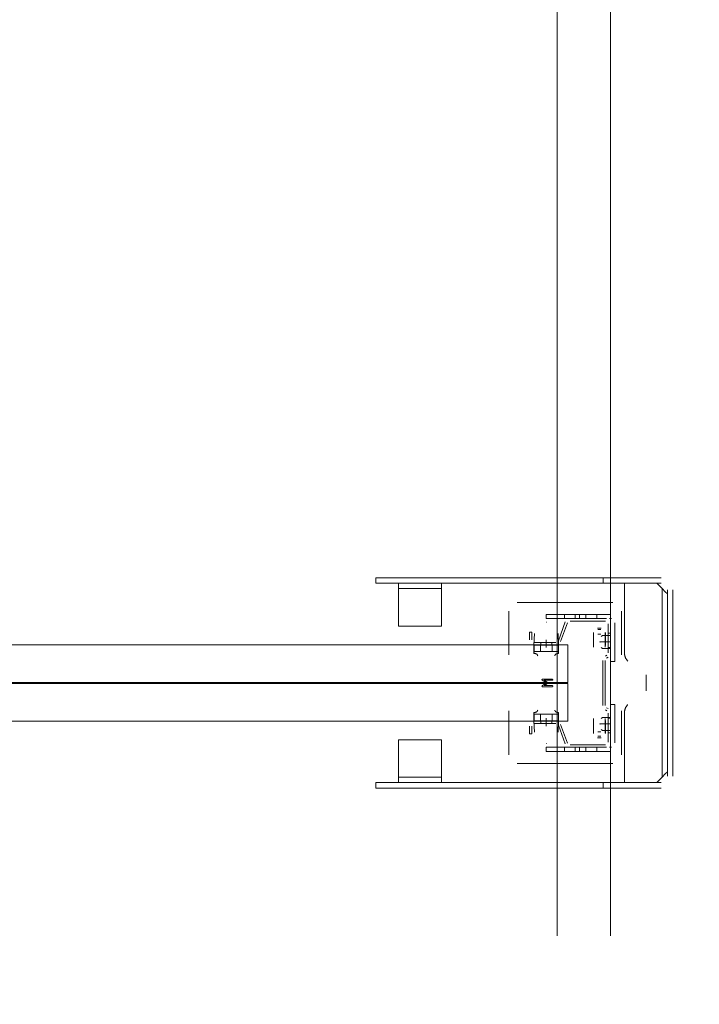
# Model space of a CAD drawing. Header units: millimetres. Extents: x -12989 to 357906, y -50379 to 30884.
# Tile 177 of 256: x 17341 to 17975, y 3251 to 4170. Entities that reach past the tile are written whole.
import ezdxf

# ---------------------------------------------------------------- set-up
doc = ezdxf.new("R2010")
doc.units = ezdxf.units.MM
doc.header["$MEASUREMENT"] = 0
doc.linetypes.add('MITTE2', pattern=[112.5, 75, -12.5, 12.5, -12.5])
doc.layers.add('Nowe_A_WYM_ZEWNETRZNE', color=7, linetype='Continuous')
for name, color, linetype, lineweight in [('Nowe_A_WYM_ZEWNETRZNE_Nr_pióra__1', 7, 'Continuous', 13), ('Nowe_A_WYM_ZEWNETRZNE_Nr_pióra__45', 7, 'Continuous', 15), ('Nowe_A_WYM_ZEWNETRZNE_Nr_pióra__85', 7, 'Continuous', 13), ('Nowe_REGAŁY_Nr_pióra__18', 9, 'Continuous', 13)]:
    doc.layers.add(name, color=color, linetype=linetype, lineweight=lineweight)
doc.styles.add('STYL_AUTOMATYCZNY_3', font='arial.ttf')
doc.dimstyles.new('STYL_AUTOMATYCZNY__1', dxfattribs={"dimtxt": 139.999998, "dimasz": 71.25, "dimexe": 0.18, "dimexo": 0.0625, "dimgap": 0, "dimtad": 1, "dimtih": 1, "dimtoh": 1, "dimdec": 0, "dimlfac": 0.1, "dimzin": 0, "dimdsep": 46, "dimtxsty": 'STYL_AUTOMATYCZNY_3', "dimblk": 'ARROWHEAD_6', "dimblk1": 'ARROWHEAD_6', "dimblk2": 'ARROWHEAD_6', "dimcen": 0.09, "dimse1": 1, "dimse2": 1, "dimclrd": 7, "dimclre": 7, "dimclrt": 7, "dimadec": 0, "dimazin": 0, "dimtfac": 1, "dimtdec": 4, "dimtmove": 0, "dimatfit": 3, "dimfxl": 0, "dimtolj": 1, "dimtzin": 0, "dimarcsym": 0})
doc.dimstyles.new('STYL_AUTOMATYCZNY__2', dxfattribs={"dimtxt": 139.999998, "dimasz": 71.25, "dimexe": 0.18, "dimexo": 0.0625, "dimgap": 0, "dimtad": 1, "dimdec": 0, "dimlfac": 0.1, "dimzin": 0, "dimdsep": 46, "dimtxsty": 'STYL_AUTOMATYCZNY_3', "dimblk": 'ARROWHEAD_6', "dimblk1": 'ARROWHEAD_6', "dimblk2": 'ARROWHEAD_6', "dimcen": 0.09, "dimse1": 1, "dimse2": 1, "dimclrd": 7, "dimclre": 7, "dimclrt": 7, "dimadec": 0, "dimazin": 0, "dimtfac": 1, "dimtdec": 4, "dimtmove": 0, "dimatfit": 3, "dimfxl": 0, "dimtolj": 1, "dimtzin": 0, "dimarcsym": 0})

# ---------------------------------------------------------------- blocks, each defined once
blk = doc.blocks.new('*D267')
at = {"layer": 'Nowe_A_WYM_ZEWNETRZNE_Nr_pióra__45', "color": 7, "linetype": 'Continuous', "lineweight": 15}
for p, q in [((-1341.01, 187.5), (-1266.01, 112.5)), ((-1341.01, 37.5), (-1266.01, -37.5))]:
    blk.add_line(p, q, dxfattribs=at)
at = {"layer": 'Nowe_A_WYM_ZEWNETRZNE_Nr_pióra__85', "color": 7, "linetype": 'Continuous', "lineweight": 13}
for p, q in [((-1303.51, 150), (-1303.51, 6849.85)), ((-1233.2, 150), (-1373.83, 150)), ((-1303.51, 0), (-1303.51, 150)), ((-1233.2, 0), (-1373.83, 0)), ((-1303.51, -56.25), (-1303.51, 0))]:
    blk.add_line(p, q, dxfattribs=at)
at = {"layer": 'Nowe_A_WYM_ZEWNETRZNE_Nr_pióra__1', "color": 7, "lineweight": 13, "insert": (-1331.51, -251.06), "char_height": 140, "attachment_point": 7, "rotation": 90, "style": 'STYL_AUTOMATYCZNY_3'}
blk.add_mtext('\\A1;{\\pql;\\fArial|b0|i0|c238|p0;\\W1.000000;15}', dxfattribs=at)
blk = doc.blocks.new('ARROWHEAD_6')
at = {"color": 0, "linetype": 'Continuous', "lineweight": 0}
for p, q in [((-0.5, -0.5), (0.5, 0.5)), ((0, 0), (-1, 0))]:
    blk.add_line(p, q, dxfattribs=at)
blk = doc.blocks.new('*D268')
at = {"layer": 'Nowe_A_WYM_ZEWNETRZNE_Nr_pióra__45', "color": 7, "linetype": 'Continuous', "lineweight": 15}
blk.add_line((-1341.01, 187.5), (-1266.01, 112.5), dxfattribs=at)
at = {"layer": 'Nowe_A_WYM_ZEWNETRZNE_Nr_pióra__85', "color": 7, "linetype": 'Continuous', "lineweight": 13}
blk.add_line((-1303.51, 150), (-1303.51, 6849.85), dxfattribs=at)
blk = doc.blocks.new('*D269')
at = {"layer": 'Nowe_A_WYM_ZEWNETRZNE_Nr_pióra__45', "color": 7, "linetype": 'Continuous', "lineweight": 15}
for p, q in [((-1341.01, 6887.35), (-1266.01, 6812.35)), ((-1341.01, 187.5), (-1266.01, 112.5))]:
    blk.add_line(p, q, dxfattribs=at)
at = {"layer": 'Nowe_A_WYM_ZEWNETRZNE_Nr_pióra__85', "color": 7, "linetype": 'Continuous', "lineweight": 13}
for p, q in [((-1233.2, 6849.85), (-1373.83, 6849.85)), ((-1303.51, 150), (-1303.51, 6849.85))]:
    blk.add_line(p, q, dxfattribs=at)
at = {"layer": 'Nowe_A_WYM_ZEWNETRZNE_Nr_pióra__1', "color": 7, "lineweight": 13, "char_height": 140, "attachment_point": 7, "rotation": 90, "style": 'STYL_AUTOMATYCZNY_3'}
for s, insert in [('\\A1;{\\pql;\\fArial|b0|i0|c238|p0;\\W1.000000;15}', (-1331.51, 6598.78)), ('\\A1;{\\pql;\\fArial|b0|i0|c238|p0;\\W1.000000;670}', (-1331.51, 3232.97))]:
    blk.add_mtext(s, dxfattribs=dict(at, insert=insert))
blk = doc.blocks.new('*D325')
at = {"layer": 'Nowe_A_WYM_ZEWNETRZNE_Nr_pióra__45', "color": 7, "linetype": 'Continuous', "lineweight": 15}
for p, q in [((5753.24, -1542.08), (5678.24, -1617.08)), ((36387.5, -1542.08), (36312.5, -1617.08))]:
    blk.add_line(p, q, dxfattribs=at)
at = {"layer": 'Nowe_A_WYM_ZEWNETRZNE_Nr_pióra__85', "color": 7, "linetype": 'Continuous', "lineweight": 13}
for p, q in [((5715.74, -1649.9), (5715.74, -1509.27)), ((36350, -1649.9), (36350, -1509.27)), ((5715.74, -1579.58), (36350, -1579.58))]:
    blk.add_line(p, q, dxfattribs=at)
at = {"layer": 'Nowe_A_WYM_ZEWNETRZNE_Nr_pióra__1', "color": 7, "lineweight": 13, "char_height": 140, "attachment_point": 7, "style": 'STYL_AUTOMATYCZNY_3'}
for s, insert in [('\\A1;{\\pql;\\fArial|b0|i0|c238|p0;\\W1.000000;3\xa0063}', (20685.85, -1551.58)), ('\\A1;{\\pql;\\fArial|b0|i0|c238|p0;\\W1.000000;15}', (36098.94, -1551.58))]:
    blk.add_mtext(s, dxfattribs=dict(at, insert=insert))
blk = doc.blocks.new('*D327')
at = {"layer": 'Nowe_A_WYM_ZEWNETRZNE_Nr_pióra__45', "color": 7, "linetype": 'Continuous', "lineweight": 15}
for p, q in [((36387.5, -1542.08), (36312.5, -1617.08)), ((36462.5, -1617.08), (36537.5, -1542.08))]:
    blk.add_line(p, q, dxfattribs=at)
at = {"layer": 'Nowe_A_WYM_ZEWNETRZNE_Nr_pióra__85', "color": 7, "linetype": 'Continuous', "lineweight": 13}
for p, q in [((36350, -1649.9), (36350, -1509.27)), ((36500, -1649.9), (36500, -1509.27)), ((5715.74, -1579.58), (36350, -1579.58)), ((36350, -1579.58), (36500, -1579.58)), ((36500, -1579.58), (36556.25, -1579.58))]:
    blk.add_line(p, q, dxfattribs=at)

msp = doc.modelspace()

# ---------------------------------------------------------------- linework, layer by layer
at = {"layer": 'Nowe_REGAŁY_Nr_pióra__18', "color": 9, "linetype": 'Continuous', "lineweight": 13}
for p, q in [((17842, 3314.99), (17842, 5706.99)), ((17892, 3314.99), (17892, 5706.99)), ((17672.98, 3643.99), (17672.98, 3648.99)), ((17939, 3648.99), (17672.98, 3648.99)), ((17884.98, 3648.99), (17884.98, 3643.99)), ((17939, 3643.99), (17672.98, 3643.99)), ((17694.18, 3643.99), (17694.18, 3641.99)), ((17694.18, 3638.99), (17694.18, 3641.99)), ((17694.18, 3638.99), (17734.18, 3638.99)), ((17694.18, 3638.99), (17694.18, 3632.99)), ((17734.18, 3641.99), (17734.18, 3643.99)), ((17734.18, 3641.99), (17734.18, 3638.99)), ((17734.18, 3632.99), (17734.18, 3638.99)), ((17905, 3643.99), (17905, 3578.49)), ((17935, 3643.99), (17940, 3638.99)), ((17943, 3635.99), (17940, 3638.99)), ((17940, 3638.99), (17940, 3463.19)), ((17945, 3463.99), (17945, 3637.99)), ((17950, 3463.99), (17950, 3637.99)), ((17694.18, 3632.99), (17694.18, 3606.99)), ((17734.18, 3606.99), (17734.18, 3632.99)), ((17943, 3635.99), (17945, 3633.99)), ((17805, 3625.99), (17894, 3625.99)), ((17805, 3625.99), (17894, 3625.99)), ((17797, 3577.14), (17797, 3617.99)), ((17797, 3577.14), (17797, 3617.99)), ((17892, 3614.99), (17832, 3614.99)), ((17832, 3610.99), (17832, 3614.99)), ((17832, 3610.99), (17888, 3610.99)), ((17849, 3610.99), (17849, 3614.99)), ((17854.13, 3610.99), (17887.25, 3610.99)), ((17854.13, 3610.99), (17887.25, 3610.99)), ((17859, 3610.99), (17859, 3614.99)), ((17863, 3610.99), (17863, 3614.99)), ((17869, 3610.99), (17869, 3614.99)), ((17879, 3610.99), (17879, 3614.99)), ((17892.9, 3610.99), (17891.1, 3610.99)), ((17892.9, 3610.99), (17891.1, 3610.99)), ((17892, 3610.09), (17892, 3611.89)), ((17892, 3610.09), (17892, 3611.89)), ((17902, 3617.99), (17902, 3577.14)), ((17902, 3617.99), (17902, 3577.14)), ((17694.18, 3603.99), (17694.18, 3606.99)), ((17694.18, 3603.99), (17734.18, 3603.99)), ((17734.18, 3606.99), (17734.18, 3603.99)), ((17831.77, 3607.54), (17832.23, 3607.54)), ((17831.77, 3607.54), (17832.23, 3607.54)), ((17843.3, 3590.38), (17849.66, 3607.86)), ((17843.3, 3590.38), (17849.66, 3607.86)), ((17851.78, 3607.09), (17845.41, 3589.61)), ((17851.78, 3607.09), (17845.41, 3589.61)), ((17887.25, 3608.74), (17854.13, 3608.74)), ((17887.25, 3608.74), (17854.13, 3608.74)), ((17879.9, 3602.11), (17883.1, 3602.11)), ((17879.9, 3602.11), (17883.1, 3602.11)), ((17880, 3600.74), (17883, 3600.74)), ((17880, 3600.74), (17883, 3600.74)), ((17889.75, 3579.03), (17889.75, 3606.24)), ((17889.75, 3579.03), (17889.75, 3606.24)), ((17892, 3606.99), (17892, 3570.99)), ((17892, 3606.24), (17892, 3579.03)), ((17892, 3606.24), (17892, 3579.03)), ((17896, 3570.99), (17896, 3606.99)), ((17816.25, 3598.49), (17818.5, 3598.49)), ((17816.25, 3591.24), (17816.25, 3598.49)), ((17816.25, 3598.49), (17818.5, 3598.49)), ((17816.25, 3591.24), (17816.25, 3598.49)), ((17818.5, 3598.49), (17818.5, 3591.24)), ((17818.5, 3598.49), (17818.5, 3591.24)), ((17820.5, 3586.25), (17820.88, 3597.02)), ((17820.5, 3586.25), (17820.88, 3597.02)), ((17843.12, 3597.02), (17843.5, 3586.25)), ((17843.12, 3597.02), (17843.5, 3586.25)), ((17875.9, 3585.91), (17875.9, 3598.11)), ((17875.9, 3585.91), (17875.9, 3598.11)), ((17876, 3597.91), (17876, 3593.67)), ((17876, 3597.91), (17876, 3593.67)), ((17876, 3587.09), (17876, 3593.67)), ((17876, 3587.09), (17876, 3593.67)), ((17880, 3596.5), (17883, 3596.5)), ((17880, 3596.5), (17883, 3596.5)), ((17883.08, 3594.3), (17884.45, 3595.29)), ((17892, 3595.29), (17884.45, 3595.29)), ((17887, 3593.67), (17887, 3597.91)), ((17887, 3593.67), (17887, 3597.91)), ((17887, 3593.67), (17887, 3587.09)), ((17887, 3593.67), (17887, 3587.09)), ((17887.1, 3598.11), (17887.1, 3585.91)), ((17887.1, 3598.11), (17887.1, 3585.91)), ((17889.75, 3597.49), (17892, 3597.49)), ((17889.75, 3597.49), (17892, 3597.49)), ((17820.49, 3579.74), (17820.49, 3586.25)), ((17820.49, 3586.25), (17820.5, 3586.25)), ((17820.49, 3579.74), (17820.49, 3586.25)), ((17820.49, 3586.25), (17820.5, 3586.25)), ((17820.53, 3582.01), (17820.53, 3578.55)), ((17820.53, 3582.01), (17820.53, 3578.55)), ((17820.64, 3580.45), (17820.64, 3586.25)), ((17821.05, 3586.25), (17820.64, 3586.25)), ((17820.64, 3580.45), (17820.64, 3586.25)), ((17821.05, 3586.25), (17820.64, 3586.25)), ((17821, 3588.74), (17840.95, 3588.74)), ((17821, 3588.74), (17840.95, 3588.74)), ((17840.95, 3586.49), (17821, 3586.49)), ((17840.95, 3586.49), (17821, 3586.49)), ((17821.05, 3586.25), (17831.94, 3586.25)), ((17821.05, 3586.25), (17831.94, 3586.25)), ((17826.5, 3586.25), (17826.5, 3580.25)), ((17826.5, 3586.25), (17826.5, 3580.25)), ((17826.85, 3586.49), (17826.85, 3588.74)), ((17826.85, 3586.49), (17826.85, 3588.74)), ((17832.06, 3586.25), (17831.94, 3586.25)), ((17832.06, 3586.25), (17831.94, 3586.25)), ((17832.06, 3586.25), (17842.95, 3586.25)), ((17832.06, 3586.25), (17842.95, 3586.25)), ((17837.15, 3586.49), (17837.15, 3588.74)), ((17837.15, 3586.49), (17837.15, 3588.74)), ((17837.5, 3586.25), (17837.5, 3580.25)), ((17837.5, 3586.25), (17837.5, 3580.25)), ((17843.36, 3586.25), (17842.95, 3586.25)), ((17843.36, 3586.25), (17842.95, 3586.25)), ((17843.36, 3586.25), (17843.36, 3580.45)), ((17843.36, 3586.25), (17843.36, 3580.45)), ((17843.47, 3578.56), (17843.47, 3582.02)), ((17843.47, 3578.56), (17843.47, 3582.02)), ((17843.5, 3586.25), (17843.51, 3586.25)), ((17843.5, 3586.25), (17843.51, 3586.25)), ((17843.51, 3586.25), (17843.51, 3579.75)), ((17843.51, 3586.25), (17843.51, 3579.75)), ((17875.99, 3585.91), (17875.9, 3585.91)), ((17875.99, 3585.91), (17875.9, 3585.91)), ((17875.99, 3584.25), (17875.99, 3585.91)), ((17875.99, 3584.25), (17875.99, 3585.91)), ((17876, 3584.25), (17875.99, 3584.25)), ((17876, 3584.25), (17875.99, 3584.25)), ((17876, 3584.26), (17876, 3587.09)), ((17876, 3584.26), (17876, 3587.09)), ((17876, 3584.26), (17876, 3584.25)), ((17876, 3584.26), (17876, 3584.25)), ((17882.13, 3589.88), (17882.13, 3588.6)), ((17884.45, 3583.19), (17883.08, 3584.18)), ((17892.03, 3589.24), (17883.18, 3589.24)), ((17892, 3583.19), (17884.45, 3583.19)), ((17887, 3584.26), (17887, 3587.09)), ((17887, 3584.26), (17887, 3587.09)), ((17887, 3584.25), (17887, 3584.26)), ((17887, 3584.25), (17887, 3584.26)), ((17887.01, 3584.25), (17887, 3584.25)), ((17887.01, 3584.25), (17887, 3584.25)), ((17887.01, 3585.91), (17887.01, 3584.25)), ((17887.1, 3585.91), (17887.01, 3585.91)), ((17887.01, 3585.91), (17887.01, 3584.25)), ((17887.1, 3585.91), (17887.01, 3585.91)), ((17892, 3583.99), (17889.75, 3583.99)), ((17892, 3583.99), (17889.75, 3583.99)), ((17892, 3583.49), (17889.75, 3583.49)), ((17892, 3583.49), (17889.75, 3583.49)), ((17821.05, 3580.25), (17820.64, 3580.25)), ((17821.05, 3580.25), (17820.64, 3580.25)), ((17831.94, 3580.25), (17821.05, 3580.25)), ((17831.94, 3580.25), (17821.05, 3580.25)), ((17832.06, 3580.25), (17831.94, 3580.25)), ((17832.06, 3580.25), (17831.94, 3580.25)), ((17842.95, 3580.25), (17832.06, 3580.25)), ((17842.95, 3580.25), (17832.06, 3580.25)), ((17843.36, 3580.25), (17842.95, 3580.25)), ((17843.36, 3580.25), (17842.95, 3580.25)), ((17887.12, 3576.07), (17888.5, 3576.87)), ((17887.12, 3576.07), (17888.5, 3576.87)), ((17889.62, 3574.92), (17888.25, 3574.12)), ((17889.62, 3574.92), (17888.25, 3574.12)), ((17884.75, 3530.02), (17884.75, 3571.96)), ((17884.75, 3530.02), (17884.75, 3571.96)), ((17887, 3571.96), (17887, 3530.02)), ((17887, 3571.96), (17887, 3530.02)), ((17896, 3570.99), (17892, 3570.99)), ((17828.5, 3554.49), (17837.5, 3554.49)), ((17828.5, 3554.49), (17837.5, 3554.49)), ((17925, 3558.59), (17925, 3543.59)), ((17832.09, 3550.99), (17828.22, 3553.56)), ((17832.09, 3550.99), (17828.22, 3553.56)), ((17828.25, 3548.43), (17832.09, 3550.99)), ((17828.25, 3548.43), (17832.09, 3550.99)), ((17837.5, 3547.49), (17828.5, 3547.49)), ((17837.5, 3547.49), (17828.5, 3547.49)), ((17830.14, 3553.48), (17833.19, 3551.45)), ((17837.5, 3553.48), (17830.14, 3553.48)), ((17830.14, 3553.48), (17833.19, 3551.45)), ((17837.5, 3553.48), (17830.14, 3553.48)), ((17833.19, 3550.52), (17830.14, 3548.49)), ((17833.19, 3550.52), (17830.14, 3548.49)), ((17830.14, 3548.49), (17837.5, 3548.49)), ((17830.14, 3548.49), (17837.5, 3548.49)), ((17888.25, 3527.85), (17889.62, 3527.06)), ((17888.25, 3527.85), (17889.62, 3527.06)), ((17892, 3494.99), (17892, 3530.99)), ((17896, 3530.99), (17892, 3530.99)), ((17896, 3530.99), (17896, 3494.99)), ((17797, 3483.99), (17797, 3524.84)), ((17797, 3483.99), (17797, 3524.84)), ((17820.49, 3515.73), (17820.49, 3522.24)), ((17820.49, 3515.73), (17820.49, 3522.24)), ((17820.64, 3521.73), (17820.64, 3515.73)), ((17821.05, 3521.73), (17820.64, 3521.73)), ((17820.64, 3521.73), (17820.64, 3515.73)), ((17821.05, 3521.73), (17820.64, 3521.73)), ((17821.05, 3521.73), (17831.94, 3521.73)), ((17821.05, 3521.73), (17831.94, 3521.73)), ((17826.5, 3515.73), (17826.5, 3521.73)), ((17826.5, 3515.73), (17826.5, 3521.73)), ((17832.06, 3521.73), (17831.94, 3521.73)), ((17832.06, 3521.73), (17831.94, 3521.73)), ((17832.06, 3521.73), (17842.95, 3521.73)), ((17832.06, 3521.73), (17842.95, 3521.73)), ((17837.5, 3515.73), (17837.5, 3521.73)), ((17837.5, 3515.73), (17837.5, 3521.73)), ((17843.36, 3521.73), (17842.95, 3521.73)), ((17843.36, 3521.73), (17842.95, 3521.73)), ((17843.36, 3521.53), (17843.36, 3515.73)), ((17843.36, 3521.53), (17843.36, 3515.73)), ((17843.47, 3519.96), (17843.47, 3523.42)), ((17843.47, 3519.96), (17843.47, 3523.42)), ((17843.51, 3522.23), (17843.51, 3515.73)), ((17843.51, 3522.23), (17843.51, 3515.73)), ((17875.99, 3516.06), (17875.99, 3517.73)), ((17875.99, 3517.73), (17876, 3517.73)), ((17875.99, 3516.06), (17875.99, 3517.73)), ((17875.99, 3517.73), (17876, 3517.73)), ((17876, 3517.73), (17876, 3517.72)), ((17876, 3517.73), (17876, 3517.72)), ((17876, 3517.72), (17876, 3514.89)), ((17876, 3517.72), (17876, 3514.89)), ((17884.45, 3518.79), (17883.08, 3517.8)), ((17892, 3518.79), (17884.45, 3518.79)), ((17887, 3517.73), (17887.01, 3517.73)), ((17887, 3517.72), (17887, 3517.73)), ((17887, 3517.73), (17887.01, 3517.73)), ((17887, 3517.72), (17887, 3517.73)), ((17887, 3517.72), (17887, 3514.89)), ((17887, 3517.72), (17887, 3514.89)), ((17887.01, 3517.73), (17887.01, 3516.06)), ((17887.01, 3517.73), (17887.01, 3516.06)), ((17888.5, 3525.11), (17887.12, 3525.91)), ((17888.5, 3525.11), (17887.12, 3525.91)), ((17889.75, 3495.74), (17889.75, 3522.95)), ((17889.75, 3495.74), (17889.75, 3522.95)), ((17889.75, 3518.49), (17892, 3518.49)), ((17889.75, 3518.49), (17892, 3518.49)), ((17889.75, 3517.99), (17892, 3517.99)), ((17889.75, 3517.99), (17892, 3517.99)), ((17892, 3522.95), (17892, 3495.74)), ((17892, 3522.95), (17892, 3495.74)), ((17902, 3524.84), (17902, 3483.99)), ((17902, 3524.84), (17902, 3483.99)), ((17905, 3523.59), (17905, 3458.19)), ((17816.25, 3503.49), (17816.25, 3510.74)), ((17816.25, 3503.49), (17816.25, 3510.74)), ((17818.5, 3510.74), (17818.5, 3503.49)), ((17818.5, 3510.74), (17818.5, 3503.49)), ((17820.5, 3515.73), (17820.49, 3515.73)), ((17820.5, 3515.73), (17820.49, 3515.73)), ((17820.88, 3504.96), (17820.5, 3515.73)), ((17820.88, 3504.96), (17820.5, 3515.73)), ((17821.05, 3515.73), (17820.64, 3515.73)), ((17821.05, 3515.73), (17820.64, 3515.73)), ((17821, 3515.49), (17840.95, 3515.49)), ((17821, 3515.49), (17840.95, 3515.49)), ((17840.95, 3513.24), (17821, 3513.24)), ((17840.95, 3513.24), (17821, 3513.24)), ((17831.94, 3515.73), (17821.05, 3515.73)), ((17831.94, 3515.73), (17821.05, 3515.73)), ((17826.85, 3513.24), (17826.85, 3515.49)), ((17826.85, 3513.24), (17826.85, 3515.49)), ((17832.06, 3515.73), (17831.94, 3515.73)), ((17832.06, 3515.73), (17831.94, 3515.73)), ((17842.95, 3515.73), (17832.06, 3515.73)), ((17842.95, 3515.73), (17832.06, 3515.73)), ((17837.15, 3513.24), (17837.15, 3515.49)), ((17837.15, 3513.24), (17837.15, 3515.49)), ((17843.36, 3515.73), (17842.95, 3515.73)), ((17843.36, 3515.73), (17842.95, 3515.73)), ((17843.5, 3515.73), (17843.12, 3504.96)), ((17843.5, 3515.73), (17843.12, 3504.96)), ((17849.66, 3494.11), (17843.3, 3511.59)), ((17849.66, 3494.11), (17843.3, 3511.59)), ((17843.51, 3515.73), (17843.5, 3515.73)), ((17843.51, 3515.73), (17843.5, 3515.73)), ((17845.41, 3512.36), (17851.78, 3494.88)), ((17845.41, 3512.36), (17851.78, 3494.88)), ((17875.9, 3503.86), (17875.9, 3516.06)), ((17875.9, 3516.06), (17875.99, 3516.06)), ((17875.9, 3503.86), (17875.9, 3516.06)), ((17875.9, 3516.06), (17875.99, 3516.06)), ((17876, 3514.89), (17876, 3508.31)), ((17876, 3514.89), (17876, 3508.31)), ((17876, 3508.31), (17876, 3504.06)), ((17876, 3508.31), (17876, 3504.06)), ((17882.13, 3512.1), (17882.13, 3513.38)), ((17892.03, 3512.74), (17883.18, 3512.74)), ((17887, 3508.31), (17887, 3514.89)), ((17887, 3508.31), (17887, 3514.89)), ((17887, 3504.06), (17887, 3508.31)), ((17887, 3504.06), (17887, 3508.31)), ((17887.01, 3516.06), (17887.1, 3516.06)), ((17887.01, 3516.06), (17887.1, 3516.06)), ((17887.1, 3516.06), (17887.1, 3503.86)), ((17887.1, 3516.06), (17887.1, 3503.86)), ((17818.5, 3503.49), (17816.25, 3503.49)), ((17818.5, 3503.49), (17816.25, 3503.49)), ((17883.1, 3499.86), (17879.9, 3499.86)), ((17883.1, 3499.86), (17879.9, 3499.86)), ((17880, 3505.48), (17883, 3505.48)), ((17880, 3505.48), (17883, 3505.48)), ((17880, 3501.24), (17883, 3501.24)), ((17880, 3501.24), (17883, 3501.24)), ((17883.08, 3507.68), (17884.45, 3506.69)), ((17892, 3506.69), (17884.45, 3506.69)), ((17892, 3504.49), (17889.75, 3504.49)), ((17892, 3504.49), (17889.75, 3504.49)), ((17694.18, 3494.99), (17694.18, 3497.99)), ((17734.18, 3497.99), (17694.18, 3497.99)), ((17694.18, 3494.99), (17694.18, 3468.99)), ((17734.18, 3497.99), (17734.18, 3494.99)), ((17734.18, 3468.99), (17734.18, 3494.99)), ((17832.23, 3494.44), (17831.77, 3494.44)), ((17832.23, 3494.44), (17831.77, 3494.44)), ((17832, 3490.99), (17888, 3490.99)), ((17832, 3490.99), (17832, 3486.99)), ((17849, 3490.99), (17849, 3486.99)), ((17854.13, 3493.24), (17887.25, 3493.24)), ((17854.13, 3493.24), (17887.25, 3493.24)), ((17887.25, 3490.99), (17854.13, 3490.99)), ((17887.25, 3490.99), (17854.13, 3490.99)), ((17859, 3490.99), (17859, 3486.99)), ((17863, 3490.99), (17863, 3486.99)), ((17869, 3490.99), (17869, 3486.99)), ((17879, 3490.99), (17879, 3486.99)), ((17892.9, 3490.99), (17891.1, 3490.99)), ((17892.9, 3490.99), (17891.1, 3490.99)), ((17892, 3490.09), (17892, 3491.89)), ((17892, 3490.09), (17892, 3491.89)), ((17892, 3486.99), (17832, 3486.99)), ((17894, 3475.99), (17805, 3475.99)), ((17894, 3475.99), (17805, 3475.99)), ((17694.18, 3468.99), (17694.18, 3462.99)), ((17694.18, 3459.99), (17694.18, 3462.99)), ((17734.18, 3462.99), (17694.18, 3462.99)), ((17734.18, 3462.99), (17734.18, 3468.99)), ((17734.18, 3462.99), (17734.18, 3459.99)), ((17940, 3463.19), (17935, 3458.19)), ((17940, 3463.19), (17943, 3466.19)), ((17945, 3468.19), (17943, 3466.19)), ((17672.98, 3457.99), (17672.98, 3452.99)), ((17672.98, 3457.99), (17939, 3457.99)), ((17694.18, 3459.99), (17694.18, 3457.99)), ((17734.18, 3457.99), (17734.18, 3459.99)), ((17884.98, 3457.99), (17884.98, 3452.99)), ((17908, 3458.19), (17905, 3458.19)), ((17908, 3458.19), (17934, 3458.19)), ((17934, 3458.19), (17935, 3458.19)), ((17939, 3452.99), (17672.98, 3452.99))]:
    msp.add_line(p, q, dxfattribs=at)
at = {"layer": 'Nowe_REGAŁY_Nr_pióra__18', "color": 9, "linetype": 'MITTE2', "lineweight": 13}
for p, q in [((17832, 3583.99), (17832, 3591.24)), ((17832, 3583.99), (17832, 3591.24)), ((17832, 3510.74), (17832, 3517.99)), ((17832, 3510.74), (17832, 3517.99))]:
    msp.add_line(p, q, dxfattribs=at)
at = {"layer": 'Nowe_REGAŁY_Nr_pióra__18', "color": 9, "linetype": 'Continuous', "lineweight": 13}
for points in [[(16832, 3551.49), (16832, 3586.49), (17852, 3586.49), (17852, 3551.49)], [(16832, 3551.49), (16832, 3586.49), (17852, 3586.49), (17852, 3551.49)], [(16832, 3515.49), (16832, 3550.49), (17852, 3550.49), (17852, 3515.49)], [(16832, 3515.49), (16832, 3550.49), (17852, 3550.49), (17852, 3515.49)]]:
    msp.add_lwpolyline(points, close=True, dxfattribs=at)
at = {"layer": 'Nowe_REGAŁY_Nr_pióra__18', "color": 9, "linetype": 'Continuous', "lineweight": 13, "flags": 128}
for points in [[(17820.64, 3586.25), (17820.63, 3586.22), (17820.62, 3586.18), (17820.62, 3586.12), (17820.61, 3586.05), (17820.61, 3585.96), (17820.6, 3585.86), (17820.59, 3585.74), (17820.59, 3585.61), (17820.58, 3585.46), (17820.58, 3585.3), (17820.57, 3585.13), (17820.57, 3584.94), (17820.57, 3584.73), (17820.56, 3584.51), (17820.56, 3584.28), (17820.55, 3584.04), (17820.55, 3583.78), (17820.54, 3583.51), (17820.54, 3583.23), (17820.54, 3582.94), (17820.53, 3582.64), (17820.53, 3582.33), (17820.53, 3582.01)], [(17820.64, 3586.25), (17820.63, 3586.22), (17820.62, 3586.18), (17820.62, 3586.12), (17820.61, 3586.05), (17820.61, 3585.96), (17820.6, 3585.86), (17820.59, 3585.74), (17820.59, 3585.61), (17820.58, 3585.46), (17820.58, 3585.3), (17820.57, 3585.13), (17820.57, 3584.94), (17820.57, 3584.73), (17820.56, 3584.51), (17820.56, 3584.28), (17820.55, 3584.04), (17820.55, 3583.78), (17820.54, 3583.51), (17820.54, 3583.23), (17820.54, 3582.94), (17820.53, 3582.64), (17820.53, 3582.33), (17820.53, 3582.01)], [(17843.36, 3586.25), (17843.37, 3586.22), (17843.38, 3586.18), (17843.38, 3586.12), (17843.39, 3586.05), (17843.39, 3585.97), (17843.4, 3585.86), (17843.4, 3585.75), (17843.41, 3585.61), (17843.42, 3585.47), (17843.42, 3585.31), (17843.43, 3585.13), (17843.43, 3584.94), (17843.43, 3584.74), (17843.44, 3584.52), (17843.44, 3584.29), (17843.45, 3584.05), (17843.45, 3583.79), (17843.46, 3583.52), (17843.46, 3583.24), (17843.46, 3582.96), (17843.47, 3582.65), (17843.47, 3582.34), (17843.47, 3582.02)], [(17843.36, 3586.25), (17843.37, 3586.22), (17843.38, 3586.18), (17843.38, 3586.12), (17843.39, 3586.05), (17843.39, 3585.97), (17843.4, 3585.86), (17843.4, 3585.75), (17843.41, 3585.61), (17843.42, 3585.47), (17843.42, 3585.31), (17843.43, 3585.13), (17843.43, 3584.94), (17843.43, 3584.74), (17843.44, 3584.52), (17843.44, 3584.29), (17843.45, 3584.05), (17843.45, 3583.79), (17843.46, 3583.52), (17843.46, 3583.24), (17843.46, 3582.96), (17843.47, 3582.65), (17843.47, 3582.34), (17843.47, 3582.02)], [(17820.53, 3578.55), (17820.53, 3578.68), (17820.53, 3578.81), (17820.54, 3578.93), (17820.54, 3579.04), (17820.54, 3579.16), (17820.55, 3579.26), (17820.55, 3579.36), (17820.56, 3579.46), (17820.56, 3579.55), (17820.57, 3579.64), (17820.57, 3579.72), (17820.57, 3579.8), (17820.58, 3579.87), (17820.58, 3579.94), (17820.59, 3579.99), (17820.59, 3580.05), (17820.6, 3580.09), (17820.61, 3580.14), (17820.61, 3580.17), (17820.62, 3580.2), (17820.62, 3580.22), (17820.63, 3580.24), (17820.63, 3580.25)], [(17820.53, 3578.55), (17820.53, 3578.68), (17820.53, 3578.81), (17820.54, 3578.93), (17820.54, 3579.04), (17820.54, 3579.16), (17820.55, 3579.26), (17820.55, 3579.36), (17820.56, 3579.46), (17820.56, 3579.55), (17820.57, 3579.64), (17820.57, 3579.72), (17820.57, 3579.8), (17820.58, 3579.87), (17820.58, 3579.94), (17820.59, 3579.99), (17820.59, 3580.05), (17820.6, 3580.09), (17820.61, 3580.14), (17820.61, 3580.17), (17820.62, 3580.2), (17820.62, 3580.22), (17820.63, 3580.24), (17820.63, 3580.25)], [(17820.53, 3578.55), (17820.75, 3578.55), (17820.98, 3578.53), (17821.2, 3578.51), (17821.42, 3578.48), (17821.64, 3578.44), (17821.85, 3578.39), (17822.06, 3578.33), (17822.26, 3578.27), (17822.45, 3578.2), (17822.63, 3578.11), (17822.81, 3578.02), (17822.97, 3577.92), (17823.13, 3577.82), (17823.27, 3577.7), (17823.4, 3577.58), (17823.52, 3577.45), (17823.63, 3577.32), (17823.72, 3577.18), (17823.8, 3577.03), (17823.87, 3576.88), (17823.92, 3576.72), (17823.96, 3576.57), (17823.98, 3576.41), (17823.99, 3576.25)], [(17820.53, 3578.55), (17820.75, 3578.55), (17820.98, 3578.53), (17821.2, 3578.51), (17821.42, 3578.48), (17821.64, 3578.44), (17821.85, 3578.39), (17822.06, 3578.33), (17822.26, 3578.27), (17822.45, 3578.2), (17822.63, 3578.11), (17822.81, 3578.02), (17822.97, 3577.92), (17823.13, 3577.82), (17823.27, 3577.7), (17823.4, 3577.58), (17823.52, 3577.45), (17823.63, 3577.32), (17823.72, 3577.18), (17823.8, 3577.03), (17823.87, 3576.88), (17823.92, 3576.72), (17823.96, 3576.57), (17823.98, 3576.41), (17823.99, 3576.25)], [(17840, 3576.25), (17840.01, 3576.41), (17840.03, 3576.57), (17840.07, 3576.73), (17840.12, 3576.88), (17840.18, 3577.03), (17840.26, 3577.18), (17840.36, 3577.32), (17840.46, 3577.46), (17840.58, 3577.59), (17840.72, 3577.71), (17840.86, 3577.82), (17841.02, 3577.93), (17841.18, 3578.03), (17841.36, 3578.12), (17841.54, 3578.2), (17841.74, 3578.28), (17841.94, 3578.34), (17842.14, 3578.4), (17842.36, 3578.45), (17842.57, 3578.49), (17842.79, 3578.52), (17843.02, 3578.54), (17843.25, 3578.55), (17843.47, 3578.56)], [(17840, 3576.25), (17840.01, 3576.41), (17840.03, 3576.57), (17840.07, 3576.73), (17840.12, 3576.88), (17840.18, 3577.03), (17840.26, 3577.18), (17840.36, 3577.32), (17840.46, 3577.46), (17840.58, 3577.59), (17840.72, 3577.71), (17840.86, 3577.82), (17841.02, 3577.93), (17841.18, 3578.03), (17841.36, 3578.12), (17841.54, 3578.2), (17841.74, 3578.28), (17841.94, 3578.34), (17842.14, 3578.4), (17842.36, 3578.45), (17842.57, 3578.49), (17842.79, 3578.52), (17843.02, 3578.54), (17843.25, 3578.55), (17843.47, 3578.56)], [(17843.47, 3578.56), (17843.47, 3578.69), (17843.47, 3578.81), (17843.46, 3578.93), (17843.46, 3579.05), (17843.46, 3579.16), (17843.45, 3579.27), (17843.45, 3579.37), (17843.44, 3579.47), (17843.44, 3579.56), (17843.43, 3579.64), (17843.43, 3579.73), (17843.43, 3579.8), (17843.42, 3579.87), (17843.42, 3579.94), (17843.41, 3580), (17843.4, 3580.05), (17843.4, 3580.1), (17843.39, 3580.14), (17843.39, 3580.17), (17843.38, 3580.2), (17843.38, 3580.22), (17843.37, 3580.24), (17843.37, 3580.25)], [(17843.47, 3578.56), (17843.47, 3578.69), (17843.47, 3578.81), (17843.46, 3578.93), (17843.46, 3579.05), (17843.46, 3579.16), (17843.45, 3579.27), (17843.45, 3579.37), (17843.44, 3579.47), (17843.44, 3579.56), (17843.43, 3579.64), (17843.43, 3579.73), (17843.43, 3579.8), (17843.42, 3579.87), (17843.42, 3579.94), (17843.41, 3580), (17843.4, 3580.05), (17843.4, 3580.1), (17843.39, 3580.14), (17843.39, 3580.17), (17843.38, 3580.2), (17843.38, 3580.22), (17843.37, 3580.24), (17843.37, 3580.25)], [(17905, 3578.59), (17905, 3578.28), (17905.02, 3577.97), (17905.04, 3577.66), (17905.08, 3577.34), (17905.13, 3577.02), (17905.18, 3576.71), (17905.25, 3576.39), (17905.32, 3576.07), (17905.41, 3575.75), (17905.51, 3575.44), (17905.62, 3575.12), (17905.74, 3574.81), (17905.87, 3574.51), (17906.01, 3574.2), (17906.17, 3573.9), (17906.33, 3573.61), (17906.5, 3573.32), (17906.69, 3573.03), (17906.88, 3572.75), (17907.08, 3572.48), (17907.3, 3572.21), (17907.52, 3571.95), (17907.76, 3571.7), (17908, 3571.45)], [(17828, 3553.99), (17828, 3554.03), (17828, 3554.07), (17828.01, 3554.1), (17828.01, 3554.14), (17828.02, 3554.17), (17828.03, 3554.2), (17828.04, 3554.24), (17828.06, 3554.26), (17828.07, 3554.29), (17828.09, 3554.32), (17828.11, 3554.34), (17828.13, 3554.36), (17828.15, 3554.38), (17828.17, 3554.4), (17828.2, 3554.42), (17828.22, 3554.43), (17828.25, 3554.44), (17828.28, 3554.46), (17828.31, 3554.46), (17828.35, 3554.47), (17828.38, 3554.48), (17828.42, 3554.48), (17828.46, 3554.49), (17828.5, 3554.49)], [(17828, 3553.99), (17828, 3554.03), (17828, 3554.07), (17828.01, 3554.1), (17828.01, 3554.14), (17828.02, 3554.17), (17828.03, 3554.2), (17828.04, 3554.24), (17828.06, 3554.26), (17828.07, 3554.29), (17828.09, 3554.32), (17828.11, 3554.34), (17828.13, 3554.36), (17828.15, 3554.38), (17828.17, 3554.4), (17828.2, 3554.42), (17828.22, 3554.43), (17828.25, 3554.44), (17828.28, 3554.46), (17828.31, 3554.46), (17828.35, 3554.47), (17828.38, 3554.48), (17828.42, 3554.48), (17828.46, 3554.49), (17828.5, 3554.49)], [(17837.5, 3554.49), (17837.54, 3554.49), (17837.58, 3554.48), (17837.62, 3554.48), (17837.65, 3554.47), (17837.69, 3554.46), (17837.72, 3554.46), (17837.75, 3554.44), (17837.78, 3554.43), (17837.8, 3554.42), (17837.83, 3554.4), (17837.85, 3554.38), (17837.87, 3554.36), (17837.89, 3554.34), (17837.91, 3554.32), (17837.93, 3554.29), (17837.94, 3554.26), (17837.96, 3554.24), (17837.97, 3554.2), (17837.98, 3554.17), (17837.99, 3554.14), (17837.99, 3554.1), (17838, 3554.07), (17838, 3554.03), (17838, 3553.99)], [(17837.5, 3554.49), (17837.54, 3554.49), (17837.58, 3554.48), (17837.62, 3554.48), (17837.65, 3554.47), (17837.69, 3554.46), (17837.72, 3554.46), (17837.75, 3554.44), (17837.78, 3554.43), (17837.8, 3554.42), (17837.83, 3554.4), (17837.85, 3554.38), (17837.87, 3554.36), (17837.89, 3554.34), (17837.91, 3554.32), (17837.93, 3554.29), (17837.94, 3554.26), (17837.96, 3554.24), (17837.97, 3554.2), (17837.98, 3554.17), (17837.99, 3554.14), (17837.99, 3554.1), (17838, 3554.07), (17838, 3554.03), (17838, 3553.99)], [(17828.22, 3553.56), (17828.2, 3553.57), (17828.19, 3553.58), (17828.17, 3553.6), (17828.15, 3553.61), (17828.14, 3553.63), (17828.13, 3553.64), (17828.11, 3553.66), (17828.1, 3553.67), (17828.09, 3553.69), (17828.08, 3553.71), (17828.07, 3553.72), (17828.06, 3553.74), (17828.05, 3553.76), (17828.04, 3553.78), (17828.03, 3553.8), (17828.02, 3553.81), (17828.02, 3553.83), (17828.01, 3553.85), (17828.01, 3553.88), (17828.01, 3553.9), (17828, 3553.92), (17828, 3553.94), (17828, 3553.96), (17828, 3553.99)], [(17828.22, 3553.56), (17828.2, 3553.57), (17828.19, 3553.58), (17828.17, 3553.6), (17828.15, 3553.61), (17828.14, 3553.63), (17828.13, 3553.64), (17828.11, 3553.66), (17828.1, 3553.67), (17828.09, 3553.69), (17828.08, 3553.71), (17828.07, 3553.72), (17828.06, 3553.74), (17828.05, 3553.76), (17828.04, 3553.78), (17828.03, 3553.8), (17828.02, 3553.81), (17828.02, 3553.83), (17828.01, 3553.85), (17828.01, 3553.88), (17828.01, 3553.9), (17828, 3553.92), (17828, 3553.94), (17828, 3553.96), (17828, 3553.99)], [(17828, 3547.99), (17828, 3548.02), (17828, 3548.04), (17828, 3548.06), (17828.01, 3548.08), (17828.01, 3548.1), (17828.02, 3548.12), (17828.02, 3548.14), (17828.03, 3548.16), (17828.04, 3548.18), (17828.04, 3548.2), (17828.05, 3548.22), (17828.06, 3548.24), (17828.07, 3548.25), (17828.09, 3548.27), (17828.1, 3548.29), (17828.11, 3548.31), (17828.13, 3548.32), (17828.14, 3548.34), (17828.16, 3548.36), (17828.17, 3548.37), (17828.19, 3548.39), (17828.21, 3548.4), (17828.23, 3548.42), (17828.25, 3548.43)], [(17828, 3547.99), (17828, 3548.02), (17828, 3548.04), (17828, 3548.06), (17828.01, 3548.08), (17828.01, 3548.1), (17828.02, 3548.12), (17828.02, 3548.14), (17828.03, 3548.16), (17828.04, 3548.18), (17828.04, 3548.2), (17828.05, 3548.22), (17828.06, 3548.24), (17828.07, 3548.25), (17828.09, 3548.27), (17828.1, 3548.29), (17828.11, 3548.31), (17828.13, 3548.32), (17828.14, 3548.34), (17828.16, 3548.36), (17828.17, 3548.37), (17828.19, 3548.39), (17828.21, 3548.4), (17828.23, 3548.42), (17828.25, 3548.43)], [(17828.5, 3547.49), (17828.46, 3547.49), (17828.42, 3547.5), (17828.38, 3547.5), (17828.35, 3547.51), (17828.31, 3547.51), (17828.28, 3547.52), (17828.25, 3547.53), (17828.22, 3547.55), (17828.2, 3547.56), (17828.17, 3547.58), (17828.15, 3547.6), (17828.13, 3547.62), (17828.11, 3547.64), (17828.09, 3547.66), (17828.07, 3547.69), (17828.06, 3547.71), (17828.04, 3547.74), (17828.03, 3547.77), (17828.02, 3547.81), (17828.01, 3547.84), (17828.01, 3547.88), (17828, 3547.91), (17828, 3547.95), (17828, 3547.99)], [(17828.5, 3547.49), (17828.46, 3547.49), (17828.42, 3547.5), (17828.38, 3547.5), (17828.35, 3547.51), (17828.31, 3547.51), (17828.28, 3547.52), (17828.25, 3547.53), (17828.22, 3547.55), (17828.2, 3547.56), (17828.17, 3547.58), (17828.15, 3547.6), (17828.13, 3547.62), (17828.11, 3547.64), (17828.09, 3547.66), (17828.07, 3547.69), (17828.06, 3547.71), (17828.04, 3547.74), (17828.03, 3547.77), (17828.02, 3547.81), (17828.01, 3547.84), (17828.01, 3547.88), (17828, 3547.91), (17828, 3547.95), (17828, 3547.99)], [(17833.19, 3551.45), (17833.22, 3551.44), (17833.24, 3551.42), (17833.27, 3551.4), (17833.29, 3551.38), (17833.31, 3551.37), (17833.33, 3551.35), (17833.35, 3551.33), (17833.36, 3551.31), (17833.38, 3551.29), (17833.4, 3551.27), (17833.41, 3551.25), (17833.42, 3551.24), (17833.44, 3551.22), (17833.45, 3551.2), (17833.46, 3551.18), (17833.47, 3551.16), (17833.47, 3551.14), (17833.48, 3551.12), (17833.49, 3551.1), (17833.49, 3551.07), (17833.5, 3551.05), (17833.5, 3551.03), (17833.5, 3551.01), (17833.5, 3550.99)], [(17833.19, 3551.45), (17833.22, 3551.44), (17833.24, 3551.42), (17833.27, 3551.4), (17833.29, 3551.38), (17833.31, 3551.37), (17833.33, 3551.35), (17833.35, 3551.33), (17833.36, 3551.31), (17833.38, 3551.29), (17833.4, 3551.27), (17833.41, 3551.25), (17833.42, 3551.24), (17833.44, 3551.22), (17833.45, 3551.2), (17833.46, 3551.18), (17833.47, 3551.16), (17833.47, 3551.14), (17833.48, 3551.12), (17833.49, 3551.1), (17833.49, 3551.07), (17833.5, 3551.05), (17833.5, 3551.03), (17833.5, 3551.01), (17833.5, 3550.99)], [(17833.5, 3550.99), (17833.5, 3550.97), (17833.5, 3550.95), (17833.5, 3550.92), (17833.49, 3550.9), (17833.49, 3550.88), (17833.48, 3550.86), (17833.47, 3550.84), (17833.47, 3550.82), (17833.46, 3550.8), (17833.45, 3550.78), (17833.44, 3550.76), (17833.42, 3550.74), (17833.41, 3550.72), (17833.4, 3550.7), (17833.38, 3550.68), (17833.36, 3550.66), (17833.35, 3550.64), (17833.33, 3550.62), (17833.31, 3550.6), (17833.29, 3550.59), (17833.27, 3550.57), (17833.24, 3550.55), (17833.22, 3550.53), (17833.19, 3550.52)], [(17833.5, 3550.99), (17833.5, 3550.97), (17833.5, 3550.95), (17833.5, 3550.92), (17833.49, 3550.9), (17833.49, 3550.88), (17833.48, 3550.86), (17833.47, 3550.84), (17833.47, 3550.82), (17833.46, 3550.8), (17833.45, 3550.78), (17833.44, 3550.76), (17833.42, 3550.74), (17833.41, 3550.72), (17833.4, 3550.7), (17833.38, 3550.68), (17833.36, 3550.66), (17833.35, 3550.64), (17833.33, 3550.62), (17833.31, 3550.6), (17833.29, 3550.59), (17833.27, 3550.57), (17833.24, 3550.55), (17833.22, 3550.53), (17833.19, 3550.52)], [(17838, 3553.99), (17838, 3553.94), (17838, 3553.91), (17837.99, 3553.87), (17837.99, 3553.83), (17837.98, 3553.8), (17837.97, 3553.77), (17837.96, 3553.74), (17837.94, 3553.71), (17837.93, 3553.68), (17837.91, 3553.66), (17837.89, 3553.63), (17837.87, 3553.61), (17837.85, 3553.59), (17837.83, 3553.57), (17837.8, 3553.56), (17837.78, 3553.54), (17837.75, 3553.53), (17837.72, 3553.52), (17837.69, 3553.51), (17837.65, 3553.5), (17837.62, 3553.49), (17837.58, 3553.49), (17837.54, 3553.49), (17837.5, 3553.48)], [(17838, 3553.99), (17838, 3553.94), (17838, 3553.91), (17837.99, 3553.87), (17837.99, 3553.83), (17837.98, 3553.8), (17837.97, 3553.77), (17837.96, 3553.74), (17837.94, 3553.71), (17837.93, 3553.68), (17837.91, 3553.66), (17837.89, 3553.63), (17837.87, 3553.61), (17837.85, 3553.59), (17837.83, 3553.57), (17837.8, 3553.56), (17837.78, 3553.54), (17837.75, 3553.53), (17837.72, 3553.52), (17837.69, 3553.51), (17837.65, 3553.5), (17837.62, 3553.49), (17837.58, 3553.49), (17837.54, 3553.49), (17837.5, 3553.48)], [(17837.5, 3548.49), (17837.54, 3548.49), (17837.58, 3548.49), (17837.62, 3548.49), (17837.65, 3548.48), (17837.69, 3548.47), (17837.72, 3548.46), (17837.75, 3548.45), (17837.78, 3548.44), (17837.8, 3548.42), (17837.83, 3548.41), (17837.85, 3548.39), (17837.87, 3548.37), (17837.89, 3548.35), (17837.91, 3548.32), (17837.93, 3548.3), (17837.94, 3548.27), (17837.96, 3548.24), (17837.97, 3548.21), (17837.98, 3548.18), (17837.99, 3548.15), (17837.99, 3548.11), (17838, 3548.07), (17838, 3548.03), (17838, 3547.99)], [(17837.5, 3548.49), (17837.54, 3548.49), (17837.58, 3548.49), (17837.62, 3548.49), (17837.65, 3548.48), (17837.69, 3548.47), (17837.72, 3548.46), (17837.75, 3548.45), (17837.78, 3548.44), (17837.8, 3548.42), (17837.83, 3548.41), (17837.85, 3548.39), (17837.87, 3548.37), (17837.89, 3548.35), (17837.91, 3548.32), (17837.93, 3548.3), (17837.94, 3548.27), (17837.96, 3548.24), (17837.97, 3548.21), (17837.98, 3548.18), (17837.99, 3548.15), (17837.99, 3548.11), (17838, 3548.07), (17838, 3548.03), (17838, 3547.99)], [(17838, 3547.99), (17838, 3547.95), (17838, 3547.91), (17837.99, 3547.88), (17837.99, 3547.84), (17837.98, 3547.81), (17837.97, 3547.77), (17837.96, 3547.74), (17837.94, 3547.71), (17837.93, 3547.69), (17837.91, 3547.66), (17837.89, 3547.64), (17837.87, 3547.62), (17837.85, 3547.6), (17837.83, 3547.58), (17837.8, 3547.56), (17837.78, 3547.55), (17837.75, 3547.53), (17837.72, 3547.52), (17837.69, 3547.51), (17837.65, 3547.51), (17837.62, 3547.5), (17837.58, 3547.5), (17837.54, 3547.49), (17837.5, 3547.49)], [(17838, 3547.99), (17838, 3547.95), (17838, 3547.91), (17837.99, 3547.88), (17837.99, 3547.84), (17837.98, 3547.81), (17837.97, 3547.77), (17837.96, 3547.74), (17837.94, 3547.71), (17837.93, 3547.69), (17837.91, 3547.66), (17837.89, 3547.64), (17837.87, 3547.62), (17837.85, 3547.6), (17837.83, 3547.58), (17837.8, 3547.56), (17837.78, 3547.55), (17837.75, 3547.53), (17837.72, 3547.52), (17837.69, 3547.51), (17837.65, 3547.51), (17837.62, 3547.5), (17837.58, 3547.5), (17837.54, 3547.49), (17837.5, 3547.49)], [(17908, 3530.73), (17907.76, 3530.48), (17907.52, 3530.23), (17907.3, 3529.97), (17907.08, 3529.7), (17906.88, 3529.43), (17906.69, 3529.15), (17906.5, 3528.86), (17906.33, 3528.57), (17906.17, 3528.27), (17906.01, 3527.98), (17905.87, 3527.67), (17905.74, 3527.36), (17905.62, 3527.05), (17905.51, 3526.74), (17905.41, 3526.43), (17905.32, 3526.11), (17905.25, 3525.79), (17905.18, 3525.47), (17905.13, 3525.15), (17905.08, 3524.84), (17905.04, 3524.52), (17905.02, 3524.21), (17905, 3523.9), (17905, 3523.59)], [(17823.99, 3525.73), (17823.98, 3525.57), (17823.96, 3525.41), (17823.92, 3525.25), (17823.87, 3525.1), (17823.8, 3524.95), (17823.72, 3524.8), (17823.63, 3524.66), (17823.52, 3524.53), (17823.4, 3524.4), (17823.27, 3524.28), (17823.13, 3524.16), (17822.97, 3524.06), (17822.81, 3523.96), (17822.63, 3523.87), (17822.45, 3523.78), (17822.26, 3523.71), (17822.06, 3523.64), (17821.85, 3523.59), (17821.64, 3523.54), (17821.42, 3523.5), (17821.2, 3523.47), (17820.98, 3523.45), (17820.75, 3523.43), (17820.53, 3523.43)], [(17823.99, 3525.73), (17823.98, 3525.57), (17823.96, 3525.41), (17823.92, 3525.25), (17823.87, 3525.1), (17823.8, 3524.95), (17823.72, 3524.8), (17823.63, 3524.66), (17823.52, 3524.53), (17823.4, 3524.4), (17823.27, 3524.28), (17823.13, 3524.16), (17822.97, 3524.06), (17822.81, 3523.96), (17822.63, 3523.87), (17822.45, 3523.78), (17822.26, 3523.71), (17822.06, 3523.64), (17821.85, 3523.59), (17821.64, 3523.54), (17821.42, 3523.5), (17821.2, 3523.47), (17820.98, 3523.45), (17820.75, 3523.43), (17820.53, 3523.43)], [(17820.53, 3523.43), (17820.53, 3523.3), (17820.53, 3523.17), (17820.54, 3523.05), (17820.54, 3522.94), (17820.54, 3522.82), (17820.55, 3522.72), (17820.55, 3522.61), (17820.56, 3522.52), (17820.56, 3522.42), (17820.57, 3522.34), (17820.57, 3522.26), (17820.57, 3522.18), (17820.58, 3522.11), (17820.58, 3522.04), (17820.59, 3521.98), (17820.59, 3521.93), (17820.6, 3521.88), (17820.61, 3521.84), (17820.61, 3521.81), (17820.62, 3521.78), (17820.62, 3521.76), (17820.63, 3521.74), (17820.63, 3521.73)], [(17820.53, 3523.43), (17820.53, 3523.3), (17820.53, 3523.17), (17820.54, 3523.05), (17820.54, 3522.94), (17820.54, 3522.82), (17820.55, 3522.72), (17820.55, 3522.61), (17820.56, 3522.52), (17820.56, 3522.42), (17820.57, 3522.34), (17820.57, 3522.26), (17820.57, 3522.18), (17820.58, 3522.11), (17820.58, 3522.04), (17820.59, 3521.98), (17820.59, 3521.93), (17820.6, 3521.88), (17820.61, 3521.84), (17820.61, 3521.81), (17820.62, 3521.78), (17820.62, 3521.76), (17820.63, 3521.74), (17820.63, 3521.73)], [(17843.47, 3523.42), (17843.25, 3523.43), (17843.02, 3523.44), (17842.79, 3523.46), (17842.57, 3523.49), (17842.36, 3523.53), (17842.14, 3523.58), (17841.94, 3523.64), (17841.74, 3523.7), (17841.54, 3523.78), (17841.36, 3523.86), (17841.18, 3523.95), (17841.02, 3524.05), (17840.86, 3524.16), (17840.72, 3524.27), (17840.58, 3524.39), (17840.46, 3524.52), (17840.36, 3524.66), (17840.26, 3524.8), (17840.18, 3524.95), (17840.12, 3525.1), (17840.07, 3525.25), (17840.03, 3525.41), (17840.01, 3525.57), (17840, 3525.73)], [(17843.47, 3523.42), (17843.25, 3523.43), (17843.02, 3523.44), (17842.79, 3523.46), (17842.57, 3523.49), (17842.36, 3523.53), (17842.14, 3523.58), (17841.94, 3523.64), (17841.74, 3523.7), (17841.54, 3523.78), (17841.36, 3523.86), (17841.18, 3523.95), (17841.02, 3524.05), (17840.86, 3524.16), (17840.72, 3524.27), (17840.58, 3524.39), (17840.46, 3524.52), (17840.36, 3524.66), (17840.26, 3524.8), (17840.18, 3524.95), (17840.12, 3525.1), (17840.07, 3525.25), (17840.03, 3525.41), (17840.01, 3525.57), (17840, 3525.73)], [(17843.36, 3515.73), (17843.37, 3515.76), (17843.38, 3515.8), (17843.38, 3515.86), (17843.39, 3515.93), (17843.39, 3516.01), (17843.4, 3516.12), (17843.4, 3516.23), (17843.41, 3516.36), (17843.42, 3516.51), (17843.42, 3516.67), (17843.43, 3516.85), (17843.43, 3517.04), (17843.43, 3517.24), (17843.44, 3517.46), (17843.44, 3517.69), (17843.45, 3517.93), (17843.45, 3518.19), (17843.46, 3518.46), (17843.46, 3518.73), (17843.46, 3519.02), (17843.47, 3519.32), (17843.47, 3519.64), (17843.47, 3519.96)], [(17843.36, 3515.73), (17843.37, 3515.76), (17843.38, 3515.8), (17843.38, 3515.86), (17843.39, 3515.93), (17843.39, 3516.01), (17843.4, 3516.12), (17843.4, 3516.23), (17843.41, 3516.36), (17843.42, 3516.51), (17843.42, 3516.67), (17843.43, 3516.85), (17843.43, 3517.04), (17843.43, 3517.24), (17843.44, 3517.46), (17843.44, 3517.69), (17843.45, 3517.93), (17843.45, 3518.19), (17843.46, 3518.46), (17843.46, 3518.73), (17843.46, 3519.02), (17843.47, 3519.32), (17843.47, 3519.64), (17843.47, 3519.96)], [(17843.47, 3523.42), (17843.47, 3523.29), (17843.47, 3523.17), (17843.46, 3523.05), (17843.46, 3522.93), (17843.46, 3522.82), (17843.45, 3522.71), (17843.45, 3522.61), (17843.44, 3522.51), (17843.44, 3522.42), (17843.43, 3522.33), (17843.43, 3522.25), (17843.43, 3522.18), (17843.42, 3522.11), (17843.42, 3522.04), (17843.41, 3521.98), (17843.4, 3521.93), (17843.4, 3521.88), (17843.39, 3521.84), (17843.39, 3521.81), (17843.38, 3521.78), (17843.38, 3521.76), (17843.37, 3521.74), (17843.37, 3521.73)], [(17843.47, 3523.42), (17843.47, 3523.29), (17843.47, 3523.17), (17843.46, 3523.05), (17843.46, 3522.93), (17843.46, 3522.82), (17843.45, 3522.71), (17843.45, 3522.61), (17843.44, 3522.51), (17843.44, 3522.42), (17843.43, 3522.33), (17843.43, 3522.25), (17843.43, 3522.18), (17843.42, 3522.11), (17843.42, 3522.04), (17843.41, 3521.98), (17843.4, 3521.93), (17843.4, 3521.88), (17843.39, 3521.84), (17843.39, 3521.81), (17843.38, 3521.78), (17843.38, 3521.76), (17843.37, 3521.74), (17843.37, 3521.73)]]:
    msp.add_lwpolyline(points, dxfattribs=at)

# ---------------------------------------------------------------- dimensions: what is measured, and where the dimension line sits
at = {"layer": 'Nowe_A_WYM_ZEWNETRZNE', "color": 7, "linetype": 'Continuous', "lineweight": 13}
for base, p1, p2, picture, middle in [((36350, -1579.58), (5715.74, 7500), (36350, 150), '*D325', (20926.01, -1481.58)), ((36500, -1579.58), (36350, 7500), (36500, 7500), '*D327', (36205.48, -1481.58))]:
    dim = msp.add_linear_dim(base=base, p1=p1, p2=p2, dimstyle='STYL_AUTOMATYCZNY__1', dxfattribs=at)
    dim.commit()
    dim.dimension.update_dxf_attribs({"geometry": picture, "text_midpoint": middle, "dimtype": 160})
for base, p1, p2, picture, middle in [((-1303.51, 6849.85), (18000, 150), (2607.87, 6849.85), '*D269', (-1401.51, 3392.79)), ((-1303.51, 150), (18000, 0), (-350, 150), '*D267', (-1401.51, -144.52)), ((-1303.51453594, 150), (-350, 150), (18000, 150), '*D268', (-1401.51453487, 149.88141735))]:
    dim = msp.add_linear_dim(base=base, p1=p1, p2=p2, angle=90, dimstyle='STYL_AUTOMATYCZNY__2', dxfattribs=at)
    dim.commit()
    dim.dimension.update_dxf_attribs({"geometry": picture, "text_midpoint": middle, "dimtype": 160, "text_rotation": 90})

doc.saveas('drawing.dxf')
